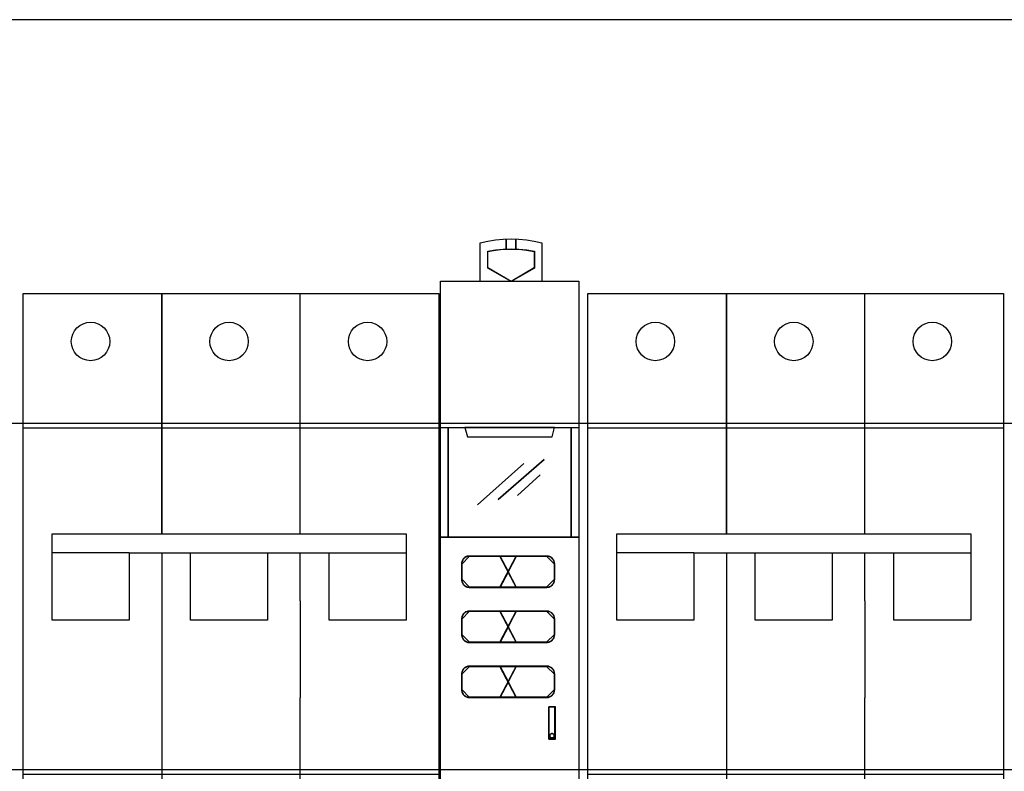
# Model space of a CAD drawing. Header units: millimetres. Extents: x 18084 to 47233, y 38174 to 56392.
# Tile 15 of 251: x 22684 to 22812, y 43751 to 43849. Entities that reach past the tile are written whole.
import ezdxf

# ---------------------------------------------------------------- set-up
doc = ezdxf.new("R2010")
doc.units = ezdxf.units.MM
doc.header["$LTSCALE"] = 100
doc.layers.add('45', color=7, linetype='Continuous')
doc.styles.get("Standard").update_dxf_attribs({"font": 'arial.ttf'})

# ---------------------------------------------------------------- blocks, each defined once
blk = doc.blocks.new('247698_998935195')
for p, q in [((0, -1.75), (0, 6.25)), ((0, 6.25), (1.8, 6.25)), ((1.8, 6.25), (3.6, 6.25)), ((1.8, 3.125), (1.8, 6.25)), ((1.8, 6.25), (1.8, 3.125)), ((3.6, 6.25), (5.4, 6.25)), ((3.6, 3.125), (3.6, 6.25)), ((5.4, 6.25), (5.4, -1.75)), ((0, 4.5), (1.8, 4.5)), ((1.8, 4.5), (3.6, 4.5)), ((3.6, 4.5), (5.4, 4.5)), ((0.375, 2.875), (0.375, 3.125)), ((0.375, 3.125), (4.975, 3.125)), ((4.975, 3.125), (4.975, 2.75)), ((4.975, 3.125), (4.975, 3.125)), ((0.375, 2), (0.375, 2.875)), ((1.375, 2.875), (0.375, 2.875)), ((0.375, 2.875), (0.375, 2.875)), ((0.375, 2.875), (0.375, 2.875)), ((1.375, 2.875), (1.375, 2)), ((1.375, 2.875), (4.975, 2.875)), ((1.8, 2.875), (1.8, -1.75)), ((2.175, 2), (2.175, 2.875)), ((3.175, 2.875), (3.175, 2)), ((3.6, 2.25), (3.6, 2.875)), ((3.975, 2), (3.975, 2.875)), ((3.975, 2.875), (3.975, 2.875)), ((3.975, 2.875), (3.975, 2.875)), ((4.975, 2.875), (4.975, 2)), ((4.975, 2.875), (4.975, 2.875)), ((4.975, 2.875), (4.975, 2.875)), ((4.975, 2.875), (4.975, 2.875)), ((3.6, 2.25), (3.6, 0.989)), ((1.375, 2), (0.375, 2)), ((3.175, 2), (2.175, 2)), ((4.975, 2), (3.975, 2)), ((3.6, -1.75), (3.6, 0.989)), ((0, 0), (1.8, 0)), ((1.8, 0), (3.6, 0)), ((3.6, 0), (5.4, 0)), ((1.8, -1.75), (0, -1.75)), ((3.6, -1.75), (1.8, -1.75)), ((5.4, -1.75), (3.6, -1.75))]:
    blk.add_line(p, q)
for centre in [(0.875, 5.625), (2.675, 5.625), (4.475, 5.625), (0.875, -1), (2.675, -1), (4.475, -1)]:
    blk.add_circle(centre, 0.25)
at = {"flags": 1}
for tag, p in [('BD', (6.637, 5.482)), ('NK', (6.637, 2.919)), ('TYP', (6.637, 0.727)), ('PO', (6.637, -1.51))]:
    blk.add_attdef(tag, p, '', height=0.5, dxfattribs=at)
blk = doc.blocks.new('zw$B6D6')
at = {"layer": '45', "color": 7}
for points in [[(0.518, 8.8), (0.518, 9.3), (0.518, 9.3), (0.618, 9.323), (0.716, 9.338), (0.818, 9.348), (0.919, 9.351), (1.02, 9.348), (1.12, 9.338), (1.22, 9.323), (1.32, 9.3), (1.32, 9.3), (1.32, 8.8), (0.518, 8.8)], [(0.857, 9.218), (0.857, 9.349), (0.857, 9.218)], [(0.979, 9.218), (0.979, 9.349), (0.979, 9.218)], [(1.021, 9.22), (1.122, 9.21), (1.222, 9.193), (1.222, 8.973), (0.919, 8.797), (0.615, 8.973), (0.615, 9.193), (0.715, 9.21), (0.817, 9.22), (0.919, 9.223), (1.021, 9.22)], [(0.618, 8.974), (0.618, 9.19), (0.618, 9.19), (0.717, 9.207), (0.818, 9.217), (0.919, 9.22), (1.021, 9.217), (1.121, 9.207), (1.22, 9.19), (1.22, 9.19), (1.22, 8.974), (1.22, 8.974), (0.919, 8.8), (0.919, 8.8), (0.618, 8.974), (0.618, 8.974)], [(0, 8.801), (1.801, 8.801), (1.801, 8.801), (1.801, 0.501), (1.801, 0.501), (0, 0.501), (0, 0.501), (0, 8.801), (0, 8.801)], [(0.001, 8.801), (1.801, 8.801), (1.801, 0.501), (0.001, 0.501), (0.001, 8.801)], [(0, 6.901), (1.801, 6.901), (1.801, 5.47), (0, 5.47), (0, 6.901)], [(0.001, 6.9), (1.801, 6.9), (1.801, 5.471), (0.001, 5.471), (0.001, 6.9)], [(0.1, 6.901), (0.1, 5.47), (0.1, 6.901)], [(0.318, 6.901), (0.351, 6.78), (0.351, 6.78), (1.451, 6.78), (1.451, 6.78), (1.483, 6.901), (0.318, 6.901)], [(0.319, 6.9), (0.351, 6.78), (1.451, 6.78), (1.483, 6.9), (0.319, 6.9)], [(1.7, 5.47), (1.7, 6.901), (1.7, 5.47)], [(0.483, 5.895), (1.084, 6.433), (0.483, 5.895)], [(0.752, 5.964), (1.349, 6.482), (0.752, 5.964)], [(1.002, 6.013), (1.295, 6.282), (1.002, 6.013)], [(0.376, 4.82), (0.777, 4.82), (0.884, 5.024), (0.777, 5.228), (0.376, 5.228), (0.366, 5.228), (0.356, 5.226), (0.347, 5.224), (0.337, 5.221), (0.328, 5.216), (0.32, 5.211), (0.312, 5.205), (0.304, 5.199), (0.298, 5.191), (0.292, 5.183), (0.287, 5.174), (0.282, 5.165), (0.279, 5.156), (0.277, 5.146), (0.275, 5.136), (0.275, 5.126), (0.275, 4.922), (0.275, 4.912), (0.277, 4.902), (0.279, 4.893), (0.282, 4.883), (0.287, 4.874), (0.292, 4.865), (0.298, 4.858), (0.304, 4.85), (0.312, 4.843), (0.32, 4.837), (0.328, 4.832), (0.337, 4.828), (0.347, 4.824), (0.356, 4.822), (0.366, 4.821), (0.376, 4.82)], [(0.38, 5.226), (0.369, 5.225), (0.359, 5.224), (0.35, 5.222), (0.34, 5.218), (0.331, 5.214), (0.323, 5.209), (0.315, 5.203), (0.307, 5.196), (0.301, 5.188), (0.295, 5.181), (0.289, 5.172), (0.285, 5.163), (0.281, 5.153), (0.279, 5.144), (0.278, 5.134), (0.277, 5.124), (0.38, 5.226)], [(0.277, 5.125), (0.277, 4.923), (0.277, 5.125)], [(0.379, 4.823), (0.775, 4.823), (0.88, 5.024), (0.775, 5.225), (0.379, 5.225), (0.369, 5.224), (0.359, 5.223), (0.349, 5.221), (0.34, 5.217), (0.331, 5.213), (0.323, 5.208), (0.315, 5.202), (0.307, 5.196), (0.301, 5.188), (0.296, 5.181), (0.29, 5.172), (0.286, 5.163), (0.282, 5.154), (0.28, 5.144), (0.279, 5.134), (0.278, 5.124), (0.278, 4.924), (0.279, 4.914), (0.28, 4.904), (0.282, 4.895), (0.286, 4.885), (0.29, 4.877), (0.296, 4.868), (0.301, 4.86), (0.307, 4.853), (0.315, 4.846), (0.323, 4.84), (0.331, 4.835), (0.34, 4.831), (0.349, 4.828), (0.359, 4.825), (0.369, 4.824), (0.379, 4.823)], [(1.383, 5.226), (0.378, 5.226), (1.383, 5.226)], [(0.771, 5.228), (0.88, 5.02), (0.99, 5.228), (0.771, 5.228)], [(0.771, 5.228), (0.88, 5.02), (0.99, 5.228), (0.771, 5.228)], [(0.771, 5.228), (0.88, 5.02), (0.99, 5.228), (0.771, 5.228)], [(0.88, 5.02), (0.99, 5.228), (0.771, 5.228), (0.88, 5.02)], [(0.771, 5.228), (0.88, 5.02), (0.99, 5.228), (0.771, 5.228)], [(0.773, 5.226), (0.987, 4.823), (0.773, 5.226)], [(0.987, 5.226), (0.773, 4.823), (0.987, 5.226)], [(0.774, 5.225), (0.88, 5.024), (0.986, 5.225), (0.774, 5.225)], [(0.774, 5.225), (0.88, 5.024), (0.986, 5.225), (0.774, 5.225)], [(0.774, 5.225), (0.88, 5.024), (0.986, 5.225), (0.774, 5.225)], [(0.88, 5.024), (0.986, 5.225), (0.774, 5.225), (0.88, 5.024)], [(0.774, 5.225), (0.88, 5.024), (0.986, 5.225), (0.774, 5.225)], [(0.877, 5.024), (0.984, 4.82), (1.384, 4.82), (1.394, 4.821), (1.404, 4.822), (1.414, 4.825), (1.423, 4.828), (1.433, 4.833), (1.441, 4.837), (1.449, 4.843), (1.456, 4.85), (1.462, 4.857), (1.468, 4.865), (1.474, 4.874), (1.478, 4.883), (1.481, 4.892), (1.484, 4.902), (1.485, 4.912), (1.486, 4.922), (1.486, 5.126), (1.485, 5.137), (1.484, 5.147), (1.481, 5.156), (1.478, 5.166), (1.474, 5.175), (1.468, 5.183), (1.462, 5.191), (1.456, 5.199), (1.449, 5.205), (1.441, 5.211), (1.433, 5.216), (1.423, 5.221), (1.414, 5.223), (1.404, 5.226), (1.394, 5.228), (1.384, 5.228), (0.984, 5.228), (0.877, 5.024)], [(0.88, 5.024), (0.986, 4.823), (1.382, 4.823), (1.392, 4.824), (1.402, 4.825), (1.411, 4.828), (1.421, 4.831), (1.43, 4.836), (1.438, 4.84), (1.446, 4.846), (1.453, 4.853), (1.459, 4.86), (1.465, 4.868), (1.47, 4.876), (1.475, 4.885), (1.478, 4.894), (1.48, 4.903), (1.482, 4.913), (1.483, 4.924), (1.483, 5.124), (1.482, 5.135), (1.48, 5.145), (1.478, 5.154), (1.475, 5.164), (1.47, 5.172), (1.465, 5.181), (1.459, 5.189), (1.453, 5.196), (1.446, 5.202), (1.438, 5.208), (1.43, 5.213), (1.421, 5.217), (1.411, 5.22), (1.402, 5.223), (1.392, 5.224), (1.382, 5.225), (0.986, 5.225), (0.88, 5.024)], [(1.484, 5.124), (1.483, 5.134), (1.481, 5.144), (1.479, 5.154), (1.475, 5.163), (1.471, 5.172), (1.465, 5.181), (1.459, 5.189), (1.453, 5.196), (1.446, 5.203), (1.438, 5.209), (1.43, 5.214), (1.42, 5.218), (1.411, 5.221), (1.401, 5.224), (1.391, 5.225), (1.381, 5.226), (1.484, 5.124)], [(1.482, 4.923), (1.482, 5.125), (1.482, 4.923)], [(0.99, 4.82), (0.88, 5.027), (0.771, 4.82), (0.99, 4.82)], [(0.99, 4.82), (0.88, 5.027), (0.771, 4.82), (0.99, 4.82)], [(0.88, 5.027), (0.771, 4.82), (0.99, 4.82), (0.88, 5.027)], [(0.99, 4.82), (0.88, 5.027), (0.771, 4.82), (0.99, 4.82)], [(0.88, 5.027), (0.771, 4.82), (0.99, 4.82), (0.88, 5.027)], [(0.986, 4.823), (0.88, 5.024), (0.774, 4.823), (0.986, 4.823)], [(0.986, 4.823), (0.88, 5.024), (0.774, 4.823), (0.986, 4.823)], [(0.88, 5.024), (0.774, 4.823), (0.986, 4.823), (0.88, 5.024)], [(0.986, 4.823), (0.88, 5.024), (0.774, 4.823), (0.986, 4.823)], [(0.88, 5.024), (0.774, 4.823), (0.986, 4.823), (0.88, 5.024)], [(0.277, 4.925), (0.278, 4.915), (0.279, 4.905), (0.281, 4.895), (0.285, 4.886), (0.289, 4.877), (0.295, 4.868), (0.301, 4.86), (0.307, 4.852), (0.315, 4.846), (0.323, 4.84), (0.331, 4.835), (0.34, 4.83), (0.35, 4.827), (0.359, 4.824), (0.369, 4.823), (0.38, 4.823), (0.277, 4.925)], [(1.381, 4.823), (1.391, 4.823), (1.401, 4.824), (1.411, 4.827), (1.42, 4.83), (1.43, 4.835), (1.438, 4.84), (1.446, 4.846), (1.453, 4.852), (1.459, 4.86), (1.465, 4.868), (1.471, 4.876), (1.475, 4.885), (1.479, 4.895), (1.481, 4.904), (1.483, 4.914), (1.484, 4.925), (1.381, 4.823)], [(1.383, 4.825), (0.378, 4.825), (1.383, 4.825)], [(0.777, 4.512), (0.376, 4.512), (0.366, 4.511), (0.356, 4.51), (0.347, 4.508), (0.337, 4.504), (0.328, 4.5), (0.32, 4.495), (0.312, 4.489), (0.304, 4.482), (0.298, 4.474), (0.292, 4.467), (0.287, 4.458), (0.282, 4.449), (0.279, 4.439), (0.277, 4.43), (0.275, 4.42), (0.275, 4.41), (0.275, 4.206), (0.275, 4.196), (0.277, 4.186), (0.279, 4.176), (0.282, 4.167), (0.287, 4.158), (0.292, 4.149), (0.298, 4.141), (0.304, 4.133), (0.312, 4.127), (0.32, 4.121), (0.328, 4.116), (0.337, 4.111), (0.347, 4.108), (0.356, 4.105), (0.366, 4.104), (0.376, 4.104), (0.777, 4.104), (0.884, 4.308), (0.777, 4.512)], [(0.38, 4.51), (0.369, 4.509), (0.359, 4.508), (0.35, 4.505), (0.34, 4.502), (0.331, 4.498), (0.323, 4.492), (0.315, 4.486), (0.307, 4.48), (0.301, 4.472), (0.295, 4.464), (0.289, 4.455), (0.285, 4.446), (0.281, 4.437), (0.279, 4.427), (0.278, 4.417), (0.277, 4.407), (0.38, 4.51)], [(0.775, 4.509), (0.379, 4.509), (0.369, 4.508), (0.359, 4.507), (0.349, 4.504), (0.34, 4.501), (0.331, 4.497), (0.323, 4.492), (0.315, 4.486), (0.307, 4.479), (0.301, 4.472), (0.296, 4.464), (0.29, 4.455), (0.286, 4.447), (0.282, 4.437), (0.28, 4.428), (0.279, 4.418), (0.278, 4.408), (0.278, 4.208), (0.279, 4.198), (0.28, 4.188), (0.282, 4.178), (0.286, 4.169), (0.29, 4.16), (0.296, 4.152), (0.301, 4.144), (0.307, 4.136), (0.315, 4.13), (0.323, 4.124), (0.331, 4.119), (0.34, 4.115), (0.349, 4.111), (0.359, 4.109), (0.369, 4.108), (0.379, 4.107), (0.775, 4.107), (0.88, 4.308), (0.775, 4.509)], [(1.383, 4.51), (0.378, 4.51), (1.383, 4.51)], [(0.771, 4.512), (0.88, 4.305), (0.99, 4.512), (0.771, 4.512)], [(0.771, 4.512), (0.88, 4.305), (0.99, 4.512), (0.771, 4.512)], [(0.771, 4.512), (0.88, 4.305), (0.99, 4.512), (0.771, 4.512)], [(0.771, 4.512), (0.88, 4.305), (0.99, 4.512), (0.771, 4.512)], [(0.773, 4.51), (0.987, 4.106), (0.773, 4.51)], [(0.987, 4.51), (0.773, 4.106), (0.987, 4.51)], [(0.774, 4.509), (0.88, 4.308), (0.986, 4.509), (0.774, 4.509)], [(0.774, 4.509), (0.88, 4.308), (0.986, 4.509), (0.774, 4.509)], [(0.774, 4.509), (0.88, 4.308), (0.986, 4.509), (0.774, 4.509)], [(0.774, 4.509), (0.88, 4.308), (0.986, 4.509), (0.774, 4.509)], [(0.984, 4.512), (0.877, 4.308), (0.984, 4.104), (1.384, 4.104), (1.394, 4.104), (1.404, 4.106), (1.414, 4.108), (1.423, 4.112), (1.433, 4.116), (1.441, 4.121), (1.449, 4.127), (1.456, 4.133), (1.462, 4.141), (1.468, 4.149), (1.474, 4.157), (1.478, 4.166), (1.481, 4.176), (1.484, 4.185), (1.485, 4.195), (1.486, 4.206), (1.486, 4.41), (1.485, 4.42), (1.484, 4.43), (1.481, 4.44), (1.478, 4.449), (1.474, 4.458), (1.468, 4.467), (1.462, 4.475), (1.456, 4.482), (1.449, 4.489), (1.441, 4.495), (1.433, 4.499), (1.423, 4.504), (1.414, 4.507), (1.404, 4.51), (1.394, 4.511), (1.384, 4.512), (0.984, 4.512)], [(0.986, 4.509), (0.88, 4.308), (0.986, 4.107), (1.382, 4.107), (1.392, 4.108), (1.402, 4.109), (1.411, 4.112), (1.421, 4.115), (1.43, 4.119), (1.438, 4.124), (1.446, 4.13), (1.453, 4.136), (1.459, 4.144), (1.465, 4.151), (1.47, 4.16), (1.475, 4.168), (1.478, 4.178), (1.48, 4.187), (1.482, 4.197), (1.483, 4.208), (1.483, 4.408), (1.482, 4.419), (1.48, 4.428), (1.478, 4.438), (1.475, 4.447), (1.47, 4.456), (1.465, 4.464), (1.459, 4.472), (1.453, 4.479), (1.446, 4.486), (1.438, 4.492), (1.43, 4.496), (1.421, 4.501), (1.411, 4.504), (1.402, 4.507), (1.392, 4.508), (1.382, 4.509), (0.986, 4.509)], [(1.484, 4.407), (1.483, 4.418), (1.481, 4.428), (1.479, 4.438), (1.475, 4.447), (1.471, 4.456), (1.465, 4.464), (1.459, 4.473), (1.453, 4.48), (1.446, 4.486), (1.438, 4.492), (1.43, 4.497), (1.42, 4.502), (1.411, 4.505), (1.401, 4.508), (1.391, 4.509), (1.381, 4.51), (1.484, 4.407)], [(0.277, 4.409), (0.277, 4.206), (0.277, 4.409)], [(1.482, 4.206), (1.482, 4.409), (1.482, 4.206)], [(0.99, 4.104), (0.88, 4.311), (0.771, 4.104), (0.99, 4.104)], [(0.99, 4.104), (0.88, 4.311), (0.771, 4.104), (0.99, 4.104)], [(0.88, 4.311), (0.771, 4.104), (0.99, 4.104), (0.88, 4.311)], [(0.88, 4.311), (0.771, 4.104), (0.99, 4.104), (0.88, 4.311)], [(0.986, 4.107), (0.88, 4.308), (0.774, 4.107), (0.986, 4.107)], [(0.986, 4.107), (0.88, 4.308), (0.774, 4.107), (0.986, 4.107)], [(0.88, 4.308), (0.774, 4.107), (0.986, 4.107), (0.88, 4.308)], [(0.88, 4.308), (0.774, 4.107), (0.986, 4.107), (0.88, 4.308)], [(0.277, 4.208), (0.278, 4.198), (0.279, 4.188), (0.281, 4.179), (0.285, 4.169), (0.289, 4.16), (0.295, 4.152), (0.301, 4.144), (0.307, 4.136), (0.315, 4.129), (0.323, 4.123), (0.331, 4.118), (0.34, 4.114), (0.35, 4.11), (0.359, 4.108), (0.369, 4.107), (0.38, 4.106), (0.277, 4.208)], [(1.383, 4.108), (0.378, 4.108), (1.383, 4.108)], [(1.381, 4.106), (1.391, 4.107), (1.401, 4.109), (1.411, 4.111), (1.42, 4.114), (1.43, 4.119), (1.438, 4.123), (1.446, 4.129), (1.453, 4.136), (1.459, 4.144), (1.465, 4.151), (1.471, 4.16), (1.475, 4.169), (1.479, 4.178), (1.481, 4.188), (1.483, 4.198), (1.484, 4.208), (1.381, 4.106)], [(0.777, 3.387), (0.884, 3.592), (0.777, 3.795), (0.376, 3.795), (0.366, 3.795), (0.356, 3.794), (0.347, 3.791), (0.337, 3.788), (0.328, 3.783), (0.32, 3.778), (0.312, 3.772), (0.304, 3.766), (0.298, 3.758), (0.292, 3.75), (0.287, 3.741), (0.282, 3.732), (0.279, 3.723), (0.277, 3.713), (0.275, 3.703), (0.275, 3.694), (0.275, 3.489), (0.275, 3.479), (0.277, 3.469), (0.279, 3.46), (0.282, 3.45), (0.287, 3.441), (0.292, 3.433), (0.298, 3.425), (0.304, 3.417), (0.312, 3.41), (0.32, 3.405), (0.328, 3.399), (0.337, 3.395), (0.347, 3.392), (0.356, 3.389), (0.366, 3.388), (0.376, 3.387), (0.777, 3.387)], [(0.38, 3.793), (0.369, 3.792), (0.359, 3.791), (0.35, 3.789), (0.34, 3.785), (0.331, 3.781), (0.323, 3.776), (0.315, 3.77), (0.307, 3.763), (0.301, 3.755), (0.295, 3.748), (0.289, 3.739), (0.285, 3.73), (0.281, 3.72), (0.279, 3.711), (0.278, 3.701), (0.277, 3.691), (0.38, 3.793)], [(0.775, 3.391), (0.88, 3.592), (0.775, 3.792), (0.379, 3.792), (0.369, 3.792), (0.359, 3.79), (0.349, 3.788), (0.34, 3.784), (0.331, 3.78), (0.323, 3.775), (0.315, 3.769), (0.307, 3.763), (0.301, 3.755), (0.296, 3.748), (0.29, 3.739), (0.286, 3.73), (0.282, 3.721), (0.28, 3.711), (0.279, 3.701), (0.278, 3.692), (0.278, 3.491), (0.279, 3.481), (0.28, 3.471), (0.282, 3.462), (0.286, 3.453), (0.29, 3.444), (0.296, 3.436), (0.301, 3.427), (0.307, 3.42), (0.315, 3.413), (0.323, 3.408), (0.331, 3.402), (0.34, 3.398), (0.349, 3.395), (0.359, 3.392), (0.369, 3.391), (0.379, 3.391), (0.775, 3.391)], [(1.383, 3.793), (0.378, 3.793), (1.383, 3.793)], [(0.771, 3.795), (0.88, 3.588), (0.99, 3.795), (0.771, 3.795)], [(0.99, 3.795), (0.771, 3.795), (0.88, 3.588), (0.99, 3.795)], [(0.88, 3.588), (0.99, 3.795), (0.771, 3.795), (0.88, 3.588)], [(0.99, 3.795), (0.771, 3.795), (0.88, 3.588), (0.99, 3.795)], [(0.99, 3.795), (0.771, 3.795), (0.88, 3.588), (0.99, 3.795)], [(0.99, 3.795), (0.771, 3.795), (0.88, 3.588), (0.99, 3.795)], [(0.773, 3.793), (0.987, 3.389), (0.773, 3.793)], [(0.987, 3.793), (0.773, 3.389), (0.987, 3.793)], [(0.774, 3.792), (0.88, 3.591), (0.986, 3.792), (0.774, 3.792)], [(0.986, 3.792), (0.774, 3.792), (0.88, 3.591), (0.986, 3.792)], [(0.88, 3.591), (0.986, 3.792), (0.774, 3.792), (0.88, 3.591)], [(0.986, 3.792), (0.774, 3.792), (0.88, 3.591), (0.986, 3.792)], [(0.986, 3.792), (0.774, 3.792), (0.88, 3.591), (0.986, 3.792)], [(0.986, 3.792), (0.774, 3.792), (0.88, 3.591), (0.986, 3.792)], [(0.877, 3.592), (0.984, 3.387), (1.384, 3.387), (1.394, 3.388), (1.404, 3.39), (1.414, 3.392), (1.423, 3.396), (1.433, 3.4), (1.441, 3.405), (1.449, 3.41), (1.456, 3.417), (1.462, 3.425), (1.468, 3.432), (1.474, 3.441), (1.478, 3.45), (1.481, 3.459), (1.484, 3.469), (1.485, 3.479), (1.486, 3.489), (1.486, 3.694), (1.485, 3.704), (1.484, 3.714), (1.481, 3.724), (1.478, 3.733), (1.474, 3.742), (1.468, 3.751), (1.462, 3.759), (1.456, 3.766), (1.449, 3.772), (1.441, 3.778), (1.433, 3.783), (1.423, 3.788), (1.414, 3.791), (1.404, 3.794), (1.394, 3.795), (1.384, 3.795), (0.984, 3.795), (0.877, 3.592)], [(0.88, 3.592), (0.986, 3.391), (1.382, 3.391), (1.392, 3.391), (1.402, 3.393), (1.411, 3.395), (1.421, 3.399), (1.43, 3.403), (1.438, 3.408), (1.446, 3.413), (1.453, 3.42), (1.459, 3.427), (1.465, 3.435), (1.47, 3.443), (1.475, 3.452), (1.478, 3.461), (1.48, 3.471), (1.482, 3.481), (1.483, 3.491), (1.483, 3.692), (1.482, 3.702), (1.48, 3.712), (1.478, 3.722), (1.475, 3.731), (1.47, 3.739), (1.465, 3.748), (1.459, 3.756), (1.453, 3.763), (1.446, 3.769), (1.438, 3.775), (1.43, 3.78), (1.421, 3.784), (1.411, 3.788), (1.402, 3.79), (1.392, 3.792), (1.382, 3.792), (0.986, 3.792), (0.88, 3.592)], [(1.484, 3.691), (1.483, 3.701), (1.481, 3.711), (1.479, 3.722), (1.475, 3.73), (1.471, 3.739), (1.465, 3.748), (1.459, 3.756), (1.453, 3.763), (1.446, 3.77), (1.438, 3.776), (1.43, 3.781), (1.42, 3.785), (1.411, 3.789), (1.401, 3.791), (1.391, 3.792), (1.381, 3.793), (1.484, 3.691)], [(0.277, 3.693), (0.277, 3.49), (0.277, 3.693)], [(0.99, 3.387), (0.88, 3.595), (0.771, 3.387), (0.99, 3.387)], [(0.99, 3.387), (0.88, 3.595), (0.771, 3.387), (0.99, 3.387)], [(0.99, 3.387), (0.88, 3.595), (0.771, 3.387), (0.99, 3.387)], [(0.99, 3.387), (0.88, 3.595), (0.771, 3.387), (0.99, 3.387)], [(0.99, 3.387), (0.88, 3.595), (0.771, 3.387), (0.99, 3.387)], [(0.99, 3.387), (0.88, 3.595), (0.771, 3.387), (0.99, 3.387)], [(0.986, 3.391), (0.88, 3.592), (0.774, 3.391), (0.986, 3.391)], [(0.986, 3.391), (0.88, 3.592), (0.774, 3.391), (0.986, 3.391)], [(0.986, 3.391), (0.88, 3.592), (0.774, 3.391), (0.986, 3.391)], [(0.986, 3.391), (0.88, 3.592), (0.774, 3.391), (0.986, 3.391)], [(0.986, 3.391), (0.88, 3.592), (0.774, 3.391), (0.986, 3.391)], [(0.986, 3.391), (0.88, 3.592), (0.774, 3.391), (0.986, 3.391)], [(1.482, 3.49), (1.482, 3.693), (1.482, 3.49)], [(0.277, 3.492), (0.278, 3.482), (0.279, 3.472), (0.281, 3.462), (0.285, 3.453), (0.289, 3.444), (0.295, 3.435), (0.301, 3.427), (0.307, 3.419), (0.315, 3.413), (0.323, 3.407), (0.331, 3.401), (0.34, 3.397), (0.35, 3.394), (0.359, 3.391), (0.369, 3.39), (0.38, 3.389), (0.277, 3.492)], [(1.381, 3.389), (1.391, 3.39), (1.401, 3.392), (1.411, 3.394), (1.42, 3.398), (1.43, 3.402), (1.438, 3.407), (1.446, 3.413), (1.453, 3.419), (1.459, 3.427), (1.465, 3.435), (1.471, 3.443), (1.475, 3.452), (1.479, 3.462), (1.481, 3.471), (1.483, 3.481), (1.484, 3.492), (1.381, 3.389)], [(1.383, 3.392), (0.378, 3.392), (1.383, 3.392)], [(1.408, 2.847), (1.408, 3.266), (1.408, 2.847)], [(1.408, 3.266), (1.495, 3.266), (1.408, 3.266)], [(1.408, 2.847), (1.495, 2.847), (1.495, 3.266), (1.408, 3.266), (1.408, 2.847)], [(1.488, 2.847), (1.488, 3.266), (1.488, 2.847)], [(1.408, 2.854), (1.495, 2.854), (1.408, 2.854)], [(1.479, 2.891), (1.479, 2.896), (1.477, 2.902), (1.475, 2.907), (1.471, 2.911), (1.466, 2.914), (1.461, 2.917), (1.456, 2.919), (1.45, 2.919), (1.446, 2.919), (1.439, 2.917), (1.435, 2.914), (1.43, 2.911), (1.427, 2.907), (1.424, 2.902), (1.423, 2.896), (1.423, 2.891), (1.423, 2.885), (1.424, 2.88), (1.427, 2.875), (1.43, 2.871), (1.435, 2.867), (1.439, 2.864), (1.446, 2.863), (1.45, 2.862), (1.456, 2.863), (1.461, 2.864), (1.466, 2.867), (1.471, 2.871), (1.475, 2.875), (1.477, 2.88), (1.479, 2.885), (1.479, 2.891)], [(1.45, 2.919), (1.456, 2.919), (1.461, 2.917), (1.466, 2.914), (1.471, 2.911), (1.475, 2.907), (1.477, 2.902), (1.479, 2.896), (1.479, 2.891), (1.479, 2.885), (1.477, 2.88), (1.475, 2.875), (1.471, 2.871), (1.466, 2.867), (1.461, 2.864), (1.456, 2.863), (1.45, 2.862), (1.446, 2.863), (1.439, 2.864), (1.435, 2.867), (1.43, 2.871), (1.427, 2.875), (1.424, 2.88), (1.423, 2.885), (1.423, 2.891), (1.423, 2.896), (1.424, 2.902), (1.427, 2.907), (1.43, 2.911), (1.435, 2.914), (1.439, 2.917), (1.446, 2.919), (1.45, 2.919)]]:
    blk.add_lwpolyline(points, close=True, dxfattribs=at)
blk = doc.blocks.new('286690_1084962638')
for points in [[(0, 0), (72, 0), (72, 15), (0, 15)], [(4.1, 5.25), (67.9, 5.25), (67.9, 9.75), (4.1, 9.75)]]:
    blk.add_lwpolyline(points, close=True)
at = {"flags": 1}
for tag, p in [('BD', (74.383, 9.534)), ('NK', (74.383, 7.542)), ('TYP', (74.383, 5.942)), ('PO', (74.383, 4.404))]:
    blk.add_attdef(tag, p, '', height=1, dxfattribs=at)

msp = doc.modelspace()

# ---------------------------------------------------------------- block references
at = {"xscale": 10, "yscale": 10, "zscale": 10}
for name, p in [('286690_1084962638', (22237.05, 43699.02)), ('zw$B6D6', (22738.57, 43726.99)), ('247698_998935195', (22684.36, 43750.92)), ('247698_998935195', (22757.75, 43750.92))]:
    msp.add_blockref(name, p, dxfattribs=at)

doc.saveas('drawing.dxf')
